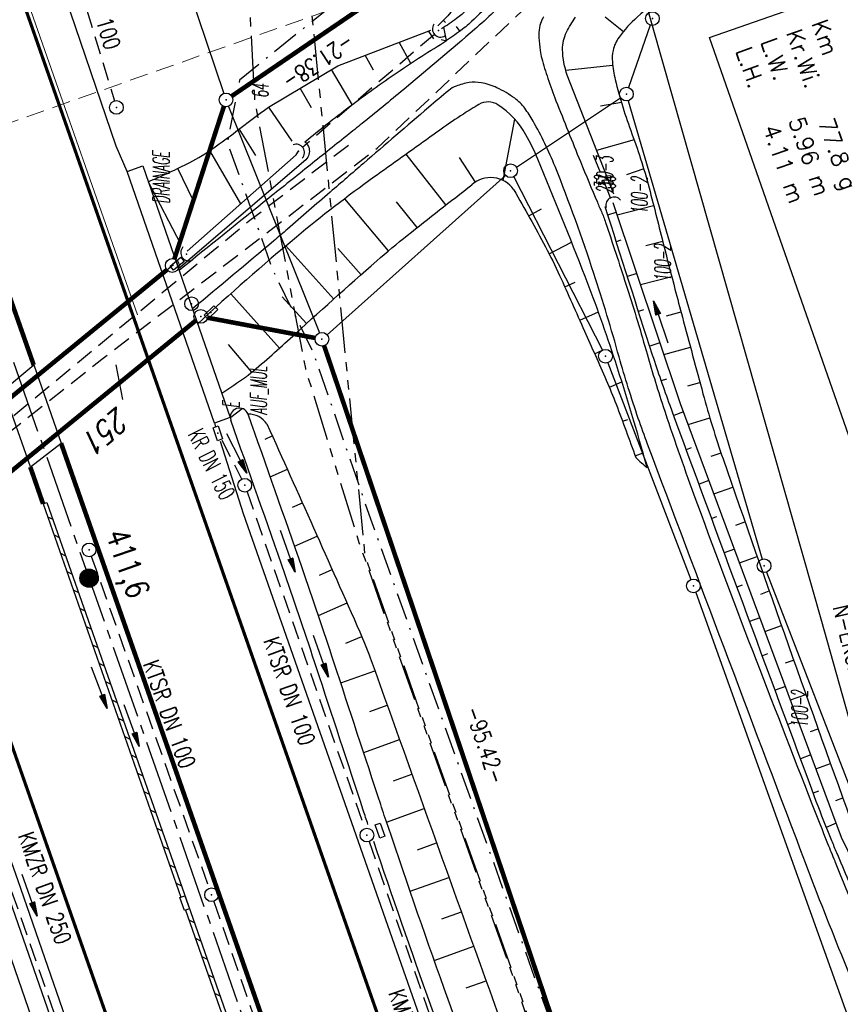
# Model space of a CAD drawing. Extents: x 446740 to 447511, y 442825 to 444215.
# Tile 32 of 94: x 447050 to 447139, y 443611 to 443718. Entities that reach past the tile are written whole.
import ezdxf
from ezdxf.enums import TextEntityAlignment as Align

# ---------------------------------------------------------------- set-up
doc = ezdxf.new("R2010")
doc.units = 0
doc.header["$LTSCALE"] = 2
doc.header["$MEASUREMENT"] = 0
for name, pattern in [('ACHSE', [5.5, 4, -0.5, 0.5, -0.5]), ('AUSGEZOGEN', [0]), ('BAB-FM2', [2.6, 1.5, -0.5, 0.1, -0.5]), ('EINAUSFÄDELUNG', [3.5, 2.5, -1]), ('GESTRICH-X2', [1.5, 1, -0.5]), ('GESTRICHELT', [0.75, 0.5, -0.25]), ('LINE_LT_1', [1.5, 1, -0.5]), ('PHANTOMX2', [5, 2.5, -0.5, 0.5, -0.5, 0.5, -0.5])]:
    doc.linetypes.add(name, pattern=pattern)
doc.layers.get('0').update_dxf_attribs({"linetype": 'AUSGEZOGEN'})
for name, color, linetype in [('205-ABSTAND', 8, 'AUSGEZOGEN'), ('205-FLSTNR', 8, 'AUSGEZOGEN'), ('205-GRENZL', 8, 'AUSGEZOGEN'), ('205-GRENZL-BAB', 7, 'AUSGEZOGEN'), ('205-GRENZP', 8, 'AUSGEZOGEN'), ('205-GRENZP-BAB', 7, 'AUSGEZOGEN'), ('ACHSETOP', 250, 'ACHSE'), ('ANMERKUNG', 7, 'CONTINUOUS'), ('BAB_FM', 5, 'BAB-FM2'), ('BAUWOTOP', 250, 'AUSGEZOGEN'), ('BAUWUTOP', 250, 'GESTRICHELT'), ('BOESCHG', 250, 'AUSGEZOGEN'), ('BW-SCHRIFT', 250, 'AUSGEZOGEN'), ('DB-Bestand', 8, 'CONTINUOUS'), ('DURCHL', 200, 'GESTRICH-X2'), ('EINAUSF', 250, 'EINAUSFÄDELUNG'), ('FBRTOP', 250, 'AUSGEZOGEN'), ('GRABEN', 250, 'AUSGEZOGEN'), ('HEKT_B', 250, 'CONTINUOUS'), ('Hintergrundplan', 7, 'CONTINUOUS'), ('KANAL', 7, 'GESTRICH-X2'), ('Lichtwellenleiter COLT', 46, 'PHANTOMX2'), ('Lichtwellenleiter GLH', 46, 'PHANTOMX2'), ('MULDE', 250, 'AUSGEZOGEN'), ('neu', 7, 'CONTINUOUS'), ('PFEIL', 7, 'CONTINUOUS'), ('PFEILTOP', 200, 'AUSGEZOGEN'), ('SCHLITZRINNE', 200, 'AUSGEZOGEN'), ('SCHMUTZWASSER', 30, 'GESTRICH-X2'), ('SCHSYMBOL', 200, 'AUSGEZOGEN'), ('STRASSE', 250, 'AUSGEZOGEN'), ('STROMLTG', 4, 'AUSGEZOGEN'), ('TEXTO', 4, 'CONTINUOUS'), ('W-LTG', 4, 'GESTRICH-X2')]:
    doc.layers.add(name, color=color, linetype=linetype)
doc.styles.add('ROMANS', font='romans.shx', dxfattribs={"width": 0.8})

# ---------------------------------------------------------------- blocks, each defined once
blk = doc.blocks.new('DL')
at = {"color": 0}
blk.add_arc((-0.31, 0.02), 0.91, 282.5363, 77.4637, dxfattribs=at)
blk.add_point((0.6, 0), dxfattribs=at)
blk = doc.blocks.new('*X15')
at = {"color": 0}
for p, q in [((212.23, 257.39), (213.24, 258.4)), ((212.24, 257.33), (213.31, 258.4)), ((212.24, 257.47), (213.17, 258.4)), ((212.24, 257.26), (213.37, 258.39)), ((212.24, 257.55), (213.09, 258.39)), ((212.25, 257.2), (213.43, 258.38)), ((212.26, 257.63), (213, 258.37)), ((212.27, 257.14), (213.49, 258.37)), ((212.28, 257.09), (213.55, 258.35)), ((212.29, 257.73), (212.9, 258.35)), ((212.3, 257.04), (213.6, 258.33)), ((212.32, 256.99), (213.65, 258.31)), ((212.34, 257.86), (212.78, 258.29)), ((212.35, 256.94), (213.69, 258.29)), ((212.37, 256.9), (213.74, 258.26)), ((212.4, 256.85), (213.78, 258.24)), ((212.43, 256.81), (213.83, 258.21)), ((212.46, 256.77), (213.86, 258.18)), ((212.49, 256.73), (213.9, 258.14)), ((212.53, 256.7), (213.94, 258.11)), ((212.56, 256.66), (213.97, 258.07)), ((212.6, 256.63), (214.01, 258.03)), ((212.64, 256.6), (214.04, 257.99)), ((212.68, 256.57), (214.07, 257.95)), ((212.73, 256.54), (214.09, 257.91)), ((212.77, 256.52), (214.12, 257.86)), ((212.82, 256.49), (214.14, 257.82)), ((212.87, 256.47), (214.16, 257.77)), ((212.92, 256.45), (214.18, 257.72)), ((212.97, 256.44), (214.2, 257.66)), ((213.03, 256.42), (214.21, 257.6)), ((213.09, 256.41), (214.22, 257.54)), ((213.16, 256.41), (214.23, 257.48)), ((213.22, 256.4), (214.23, 257.41)), ((213.3, 256.41), (214.23, 257.34)), ((213.38, 256.41), (214.22, 257.26)), ((213.46, 256.43), (214.2, 257.17)), ((213.56, 256.46), (214.18, 257.07)), ((213.69, 256.51), (214.12, 256.95))]:
    blk.add_line(p, q, dxfattribs=at)
blk = doc.blocks.new('SRMAST2')
at = {"color": 0}
blk.add_circle((0, 0), 0.999, dxfattribs=at)
blk.add_point((0, 0), dxfattribs=at)
blk.add_blockref('*X15', (-213.23, -257.4))
blk = doc.blocks.new('GST')
at = {"color": 0}
blk.add_circle((0, 0), 0.75, dxfattribs=at)
blk.add_point((0, 0), dxfattribs=at)
blk = doc.blocks.new('10')
blk.add_blockref('GST', (0, 0))
blk = doc.blocks.new('13')
blk.add_lwpolyline([(0.76, 1.22), (-0.75, 1.22), (-0.75, 1.8), (0.76, 1.8)], close=True)
at = {"rotation": 180}
blk.add_blockref('GST', (0, 0), dxfattribs=at)
blk = doc.blocks.new('30')
at = {"color": 0}
for p, q in [((-0.75, -0.29), (-0.75, 0.29)), ((-0.75, 0.29), (0.75, 0.29)), ((0.75, 0.29), (0.75, -0.29)), ((0.75, -0.29), (-0.75, -0.29))]:
    blk.add_line(p, q, dxfattribs=at)
blk.add_point((0, 0), dxfattribs=at)
blk = doc.blocks.new('PFEIL2')
at = {"color": 0}
for p, q in [((0.88, 0), (-2.4, -0.01)), ((0.88, -0.27), (0.88, 0.28)), ((0.88, 0.28), (2.43, 0.01)), ((0.91, 0.27), (0.88, 0.26)), ((0.97, 0.26), (0.88, 0.25)), ((1.02, 0.25), (0.88, 0.23)), ((1.07, 0.24), (0.88, 0.21)), ((1.13, 0.23), (0.88, 0.19)), ((1.18, 0.22), (0.88, 0.17)), ((1.24, 0.21), (0.88, 0.15)), ((1.29, 0.21), (0.88, 0.14)), ((1.34, 0.2), (0.88, 0.12)), ((1.4, 0.19), (0.88, 0.1)), ((1.45, 0.18), (0.88, 0.08)), ((1.51, 0.17), (0.88, 0.06)), ((1.56, 0.16), (0.88, 0.04)), ((1.61, 0.15), (0.88, 0.02)), ((1.67, 0.14), (0.88, 0.01)), ((1.72, 0.13), (0.88, -0.01)), ((1.78, 0.12), (0.88, -0.03)), ((1.83, 0.11), (0.88, -0.05)), ((1.88, 0.1), (0.88, -0.07)), ((1.94, 0.09), (0.88, -0.09)), ((2.05, 0.08), (0.88, -0.12)), ((1.99, 0.08), (0.88, -0.11)), ((2.1, 0.07), (0.88, -0.14)), ((2.15, 0.06), (0.88, -0.16)), ((2.21, 0.05), (0.88, -0.18)), ((2.26, 0.04), (0.88, -0.2)), ((2.32, 0.03), (0.88, -0.22)), ((2.37, 0.02), (0.88, -0.23)), ((2.42, 0.01), (0.88, -0.25)), ((2.43, 0.01), (0.88, -0.27))]:
    blk.add_line(p, q, dxfattribs=at)
blk = doc.blocks.new('40')
at = {"color": 0}
blk.add_arc((0.02, 0.31), 0.91, 192.5363, 347.4637, dxfattribs=at)
blk.add_point((0, 0), dxfattribs=at)

msp = doc.modelspace()

# ---------------------------------------------------------------- linework, layer by layer
at = {"layer": '205-FLSTNR'}
msp.add_line((447060.98, 443676.77), (447060.26, 443680.58), dxfattribs=at)
at = {"layer": '205-GRENZL'}
for p, q in [((447118.6, 443717.7), (447116.24, 443710.87)), ((447103.97, 443702.19), (447115.36, 443709.75)), ((447116.2, 443709.44), (447130.83, 443659.34)), ((447072.53, 443708.82), (447082.45, 443684.07)), ((447083.29, 443683.87), (447102.78, 443701.28)), ((447103.68, 443701.11), (447113.37, 443682.18)), ((447113.98, 443680.81), (447123.05, 443657.11)), ((447131.31, 443657.92), (447147.75, 443615.33)), ((447123.57, 443655.7), (447182.24, 443492.21))]:
    msp.add_line(p, q, dxfattribs=at)
at = {"layer": '205-GRENZL-BAB', "flags": 128}
msp.add_lwpolyline([(447040.5, 443803.46), (447072.01, 443710.23)], dxfattribs=at)
at = {"layer": '205-GRENZL-BAB', "const_width": 0.5, "flags": 128}
for points in [[(447072.87, 443709.94), (447089.3, 443721.13)], [(447066.61, 443692.14), (447072.02, 443708.81)], [(447034.23, 443665.15), (447065.8, 443690.96)], [(447070.24, 443685.72), (447081.99, 443683.51)], [(447068.92, 443685.39), (447037.46, 443659.69)], [(447082.97, 443682.66), (447113.1, 443593.7)]]:
    msp.add_lwpolyline(points, dxfattribs=at)
at = {"layer": 'ACHSETOP', "color": 0}
msp.add_lwpolyline([(446948.15, 443969.1), (446949.93, 443964.02), (446958.19, 443940.42), (446966.45, 443916.82), (446974.71, 443893.22), (446999.48, 443822.43), (447024.26, 443751.65), (447049.03, 443680.86), (447082.07, 443586.47), (447106.84, 443515.68), (447123.36, 443468.49)], dxfattribs=at)
at = {"layer": 'BAB_FM', "flags": 128}
msp.add_lwpolyline([(447068.36, 443904.72), (447072.24, 443881.98), (447080.49, 443835.73), (447091.9, 443799.74), (447102.4, 443769.4), (447103.77, 443741.28), (447096.97, 443730.42), (447073.73, 443711.7), (447072.38, 443704.87), (447075.27, 443696.84), (447077.28, 443691.09), (447081.86, 443681.7), (447088.04, 443663.73), (447113.34, 443592.99), (447114.7, 443588.91)], dxfattribs=at)
at = {"layer": 'BAUWOTOP'}
for p, q in [((447061.44, 443701.69), (447063.15, 443702.31)), ((447063.15, 443702.31), (447072.72, 443674.83)), ((447070.98, 443674.2), (447061.44, 443701.69)), ((447047.94, 443677.8), (447051.24, 443680.56)), ((447051.24, 443680.56), (447054.23, 443672.01)), ((447050.89, 443669.43), (447047.94, 443677.8)), ((447072.72, 443674.83), (447070.98, 443674.2)), ((447050.89, 443669.43), (447054.23, 443672.01))]:
    msp.add_line(p, q, dxfattribs=at)
at = {"layer": 'BAUWUTOP'}
for p, q in [((447033.23, 443664.34), (447066.82, 443691.79)), ((447069.02, 443685.46), (447035.44, 443658.04))]:
    msp.add_line(p, q, dxfattribs=at)
at = {"layer": 'BOESCHG'}
for p, q in [((447095.99, 443718.24), (447096.24, 443717.99)), ((447113.69, 443718.6), (447115.66, 443717)), ((447094.35, 443717.06), (447094.93, 443716.19)), ((447096.35, 443716), (447096.05, 443717.46)), ((447097.38, 443717.55), (447097.78, 443717.01)), ((447115.66, 443717), (447115.66, 443717)), ((447115.66, 443717), (447115.66, 443717)), ((447092.43, 443713.52), (447091.18, 443715.84)), ((447088.36, 443712.78), (447087.45, 443714.4)), ((447086.04, 443709.02), (447083.78, 443712.84)), ((447109.36, 443712.78), (447114.49, 443713.31)), ((447114.49, 443713.31), (447114.49, 443713.31)), ((447114.49, 443713.31), (447114.49, 443713.31)), ((447081.6, 443708.67), (447080.34, 443710.8)), ((447115.4, 443709.43), (447115.4, 443709.43)), ((447115.4, 443709.43), (447115.4, 443709.43)), ((447115.4, 443709.43), (447115.4, 443709.43)), ((447076.9, 443708.75), (447079.44, 443705.02)), ((447115.46, 443709.23), (447113.17, 443708.83)), ((447102.53, 443700.72), (447103.8, 443707.42)), ((447075.5, 443703.44), (447073.7, 443706.36)), ((447116.84, 443705.18), (447112.74, 443704)), ((447116.67, 443705.63), (447116.67, 443705.63)), ((447116.67, 443705.63), (447116.67, 443705.63)), ((447116.67, 443705.63), (447116.67, 443705.63)), ((447073.86, 443698.17), (447070.48, 443703.98)), ((447096.27, 443698.05), (447091.94, 443703.61)), ((447099.52, 443700.55), (447097.77, 443703.22)), ((447068.67, 443698.56), (447066.99, 443702.04)), ((447117.89, 443701.99), (447116.01, 443701.33)), ((447117.93, 443701.84), (447117.93, 443701.84)), ((447117.93, 443701.84), (447117.93, 443701.84)), ((447117.93, 443701.84), (447117.93, 443701.84)), ((447063.75, 443700.59), (447067.28, 443693.78)), ((447090.02, 443693.05), (447085.23, 443698.73)), ((447093.13, 443695.57), (447090.88, 443698.4)), ((447105.32, 443696.85), (447106.73, 443697.63)), ((447114.98, 443696.95), (447118.97, 443697.98)), ((447118.97, 443697.98), (447118.97, 443697.98)), ((447118.97, 443697.98), (447118.97, 443697.98)), ((447113.97, 443696.98), (447114.88, 443697.27)), ((447084.02, 443687.76), (447078.8, 443693.58)), ((447087.01, 443690.42), (447084.47, 443693.29)), ((447107.55, 443692.71), (447110.01, 443693.97)), ((447115.37, 443694.18), (447114.89, 443694.03)), ((447118.11, 443693.63), (447119.96, 443694.1)), ((447119.96, 443694.1), (447119.96, 443694.1)), ((447119.96, 443694.1), (447119.96, 443694.1)), ((447117.13, 443690.55), (447116.1, 443690.22)), ((447117.53, 443689.34), (447120.95, 443690.22)), ((447120.94, 443690.22), (447120.95, 443690.22)), ((447120.94, 443690.22), (447120.95, 443690.22)), ((447109.26, 443689.09), (447110.39, 443689.6)), ((447078.09, 443682.39), (447072.76, 443688.34)), ((447081.05, 443685.08), (447078.38, 443688.01)), ((447110.89, 443685.44), (447112.93, 443686.35)), ((447117.86, 443686.58), (447117.32, 443686.41)), ((447120.39, 443685.93), (447121.96, 443686.35)), ((447121.96, 443686.35), (447121.96, 443686.35)), ((447121.96, 443686.35), (447121.96, 443686.35)), ((447075.07, 443679.77), (447072.53, 443682.8)), ((447119.66, 443682.97), (447118.55, 443682.6)), ((447120.08, 443681.71), (447122.99, 443682.49)), ((447122.99, 443682.49), (447122.99, 443682.49)), ((447122.99, 443682.49), (447122.99, 443682.49)), ((447112.52, 443681.78), (447113.39, 443682.17)), ((447114.13, 443678.12), (447115.5, 443678.7)), ((447120.37, 443679), (447119.81, 443678.81)), ((447122.7, 443678.27), (447124.03, 443678.63)), ((447124.03, 443678.63), (447124.03, 443678.63)), ((447124.03, 443678.63), (447124.03, 443678.63)), ((447122.22, 443675.43), (447121.17, 443675.04)), ((447115.58, 443674.4), (447116.14, 443674.6)), ((447122.73, 443674.06), (447125.11, 443674.78)), ((447125.11, 443674.77), (447125.11, 443674.78)), ((447125.11, 443674.77), (447125.11, 443674.78)), ((447076.53, 443672.46), (447077.31, 443672.81)), ((447116.96, 443670.64), (447117.82, 443670.95)), ((447123.08, 443671.49), (447122.54, 443671.29)), ((447125.24, 443670.6), (447126.33, 443670.96)), ((447126.32, 443670.96), (447126.33, 443670.96)), ((447126.32, 443670.96), (447126.33, 443670.96)), ((447077.09, 443668.32), (447078.96, 443669.16)), ((447125, 443667.93), (447123.93, 443667.54)), ((447125.55, 443666.46), (447127.64, 443667.19)), ((447127.63, 443667.18), (447127.64, 443667.19)), ((447127.63, 443667.18), (447127.64, 443667.19)), ((447079.51, 443665.03), (447080.59, 443665.51)), ((447125.85, 443663.98), (447125.31, 443663.78)), ((447127.95, 443663.06), (447128.95, 443663.41)), ((447128.95, 443663.41), (447128.95, 443663.41)), ((447128.95, 443663.41), (447128.95, 443663.41)), ((447079.74, 443660.75), (447082.22, 443661.86)), ((447127.79, 443660.43), (447126.69, 443660.03)), ((447128.34, 443658.95), (447130.27, 443659.63)), ((447130.27, 443659.63), (447130.27, 443659.63)), ((447130.27, 443659.63), (447130.27, 443659.63)), ((447082.45, 443657.58), (447083.85, 443658.2)), ((447128.63, 443656.48), (447128.07, 443656.28)), ((447130.67, 443655.53), (447131.6, 443655.86)), ((447131.6, 443655.86), (447131.6, 443655.86)), ((447131.6, 443655.86), (447131.6, 443655.86)), ((447082.35, 443653.17), (447085.47, 443654.55)), ((447130.58, 443652.94), (447129.46, 443652.52)), ((447131.13, 443651.45), (447132.93, 443652.09)), ((447132.93, 443652.08), (447132.93, 443652.09)), ((447132.93, 443652.08), (447132.93, 443652.09)), ((447085.35, 443650.15), (447087.09, 443650.89)), ((447131.41, 443648.98), (447130.85, 443648.77)), ((447133.39, 443648.01), (447134.26, 443648.31)), ((447134.26, 443648.31), (447134.26, 443648.31)), ((447134.26, 443648.31), (447134.26, 443648.31)), ((447084.79, 443645.81), (447088.51, 443647.15)), ((447133.36, 443645.44), (447132.23, 443645.02)), ((447133.91, 443643.95), (447135.6, 443644.54)), ((447135.6, 443644.54), (447135.6, 443644.54)), ((447135.6, 443644.54), (447135.6, 443644.54)), ((447087.95, 443642.7), (447089.86, 443643.38)), ((447134.19, 443641.48), (447133.62, 443641.27)), ((447136.12, 443640.49), (447136.94, 443640.78)), ((447136.94, 443640.78), (447136.94, 443640.78)), ((447136.94, 443640.78), (447136.94, 443640.78)), ((447087.29, 443638.21), (447091.21, 443639.62)), ((447136.15, 443637.94), (447135.01, 443637.52)), ((447136.7, 443636.44), (447138.29, 443637.01)), ((447138.28, 443637.01), (447138.29, 443637.01)), ((447138.28, 443637.01), (447138.29, 443637.01)), ((447090.55, 443635.13), (447092.56, 443635.86)), ((447136.97, 443633.98), (447136.41, 443633.77)), ((447138.87, 443632.97), (447139.64, 443633.24)), ((447089.79, 443630.61), (447093.91, 443632.09)), ((447138.92, 443630.47), (447137.83, 443630.03)), ((447093.17, 443627.57), (447095.26, 443628.33)), ((447092.37, 443623.04), (447096.61, 443624.56)), ((447095.82, 443620.03), (447097.97, 443620.8)), ((447095, 443615.48), (447099.32, 443617.03)), ((447098.5, 443612.49), (447100.67, 443613.27))]:
    msp.add_line(p, q, dxfattribs=at)
at = {"layer": 'BOESCHG', "flags": 128}
for points in [[(447083.47, 443840.22, -0.000754), (447089.3, 443825.48, -0.001694), (447091.87, 443818.91, -0.000371), (447101.2, 443794.69, 0.002291), (447102.73, 443790.77, 0.005759), (447104.35, 443786.8, -0.002927), (447107.59, 443779, -0.007014), (447109.76, 443773.45, -0.005971), (447112.15, 443766.88, -0.034722), (447113.31, 443762.62, -0.02253), (447114.34, 443755.9, -0.031507), (447114.57, 443750.63, -0.032295), (447114.14, 443745.5, -0.029249), (447113.25, 443741.29, -0.023692), (447111.62, 443736.24, -0.029377), (447109.17, 443730.74, -0.033794), (447106.45, 443726.26, -0.031294), (447103.36, 443722.39, -0.023849), (447098.77, 443717.81, -0.024522), (447098.09, 443717.25, -0.010089), (447096.35, 443716)], [(447149.09, 443745.58, -0.00062), (447142.9, 443740.26, -0.001353), (447140.05, 443737.83, -0.00286), (447123.74, 443724.17, 0.00706), (447117.18, 443718.58, 0.056294), (447115.19, 443716.38, 0.105433), (447114.54, 443714.93, 0.06922), (447114.46, 443713.68, 0.043763), (447114.77, 443711.74, 0.027324), (447116.6, 443705.82, -0.025643), (447118.58, 443699.52, -0.001282), (447120.19, 443693.17, 0.001876), (447121.3, 443688.84, 0.001679), (447122.11, 443685.8, 0.000608), (447124.36, 443677.41, 0.017531), (447126.55, 443670.31, 0.003011), (447140.98, 443629.51, 0.015786), (447142.73, 443625.09, 0.005172), (447148.64, 443611.85)], [(447080.88, 443704.94, -0.005847), (447083.29, 443706.9, -0.005847), (447085.74, 443708.79, -0.012082), (447090.96, 443712.53, -0.012082), (447096.35, 443716)], [(447118.26, 443669.34, 0.011493), (447114.79, 443680.94, 0.014154), (447111.49, 443690.21, 0.006136), (447106.32, 443703.05, 0.028641), (447105.02, 443705.72, 0.122585), (447101.96, 443708.99, 0.282117), (447099.89, 443709.03, 0.013212), (447098.18, 443707.98, 0.009092), (447095.76, 443706.34, 0.001326), (447094.52, 443705.45, 0.000269), (447088.41, 443701.08, 0.017913), (447079.94, 443694.53, 0.013359), (447069.16, 443685.06)], [(447080.88, 443704.94, -0.080491), (447081.15, 443704.63, -0.080491), (447081.32, 443704.24, -0.131065), (447081.31, 443703.57, -0.131065), (447080.96, 443702.99)], [(447071.79, 443677.48, 0.005228), (447074.38, 443679.22, 0.022303), (447074.68, 443679.44, 0.012502), (447079.25, 443683.44, -0.005972), (447088.72, 443691.93, -0.011154), (447092.06, 443694.72, -0.005427), (447099.12, 443700.24)], [(447103.69, 443699.71, -0.008081), (447107.15, 443693.48, -0.01656), (447108.69, 443690.35, -0.00106), (447111.41, 443684.27, -0.001204), (447113.79, 443678.91, -0.01237), (447114.87, 443676.27, -0.005696), (447117.02, 443670.46)], [(447146.41, 443611.42, -0.008472), (447143.27, 443617.51, -0.014161), (447141.55, 443621.23, -0.000477), (447138.99, 443627.23, -0.002135), (447138.43, 443628.57, -0.009441), (447136.74, 443632.87, -0.000946), (447120.77, 443676.12, -0.009215), (447118.86, 443681.63, -0.003156), (447113.69, 443697.85)], [(447076.72, 443674.12, -0.002163), (447086.87, 443651.38, -0.01767), (447088.01, 443648.54, -0.000309), (447121.4, 443555.37, -0.000291), (447156.81, 443456.23, -0.000309), (447195.42, 443347.7, -0.000344), (447229.95, 443250.24, -0.017495), (447230.75, 443247.7, -0.001936), (447237.05, 443224.57)]]:
    msp.add_lwpolyline(points, format="xyb", dxfattribs=at)
at = {"layer": 'BOESCHG'}
for points in [[(447081.33, 443839.46, -0.001749), (447086.87, 443824.45, -0.003983), (447089.23, 443817.83, -0.000184), (447099.06, 443789.52, -0.002969), (447099.66, 443787.76, -0.009219), (447100.93, 443783.69, 0.006547), (447102.69, 443777.95, 0.041609), (447105.27, 443771.75, -0.041744), (447107.84, 443765.57, -0.028252), (447108.82, 443761.82, -0.017165), (447109.85, 443755.52, -0.024452), (447110.34, 443749.44, -0.04173), (447110.15, 443745.86, -0.033131), (447109.54, 443742.85, -0.019301), (447107.94, 443737.81, -0.018972), (447107.04, 443735.57, -0.005896), (447103.77, 443728.51, -0.054085), (447100.85, 443723.77, -0.033222), (447095.38, 443717.63)], [(447109.54, 443712.22, -0.082126), (447109.02, 443715.03, -0.121709), (447109.45, 443716.92, -0.038904), (447110.43, 443718.56, -0.028987)], [(447096.35, 443716, -0.134254), (447095.75, 443716.1, -0.147815)], [(447063.75, 443700.59, 0.021445), (447068.29, 443702.69, 0.034921), (447070.91, 443704.28, 0.010703), (447073.32, 443706.06, -0.007151), (447076.9, 443708.75, -0.047207)]]:
    msp.add_lwpolyline(points, format="xyb", dxfattribs=at)
for points in [[(447076.9, 443708.75), (447084.48, 443713.25), (447094.62, 443717.16)], [(447114.61, 443699.21), (447109.54, 443712.22)]]:
    msp.add_lwpolyline(points, dxfattribs=at)
at = {"layer": 'BOESCHG', "flags": 128}
msp.add_lwpolyline([(447080.96, 443702.99), (447067.07, 443691.06)], dxfattribs=at)
at = {"layer": 'BOESCHG'}
for centre, radius, start, end in [((447101.17, 443697.99), 3.05, 34.3926, 132.3998), ((447074.67, 443672.68), 2.51, 35.1328, 90.2163), ((447124.11, 443677.05), 9.67, 222.9424, 232.8382), ((448589.92, 444049.31), 1605.35, 194.76246, 197.75947)]:
    msp.add_arc(centre, radius, start, end, dxfattribs=at)
at = {"layer": 'BW-SCHRIFT'}
msp.add_lwpolyline([(447160.95, 443728.89), (447176.43, 443684.65), (447140.55, 443672.09), (447125.07, 443716.33)], close=True, dxfattribs=at)
at = {"layer": 'DB-Bestand', "linetype": 'Continuous'}
msp.add_line((447072.77, 443674.84), (447074, 443675.79), dxfattribs=at)
at = {"layer": 'DURCHL'}
for p, q in [((447095.03, 443716.69), (447080.62, 443704.34)), ((447114.26, 443698.82), (447112.21, 443703.96))]:
    msp.add_line(p, q, dxfattribs=at)
at = {"layer": 'EINAUSF', "color": 0, "const_width": 0.35, "flags": 128}
for points in [[(447039.08, 443751.67, -0.000002), (447049.86, 443720.88, 0.000003), (447062.25, 443685.48, 0.000002), (447078.77, 443638.29, -0.000002), (447095.28, 443591.09, -0.000002), (447107.67, 443555.7, 0.000003), (447118.97, 443523.41, 0.000001)], [(447016.03, 443732.77, -0.000002), (447023.43, 443711.63, 0.000003), (447035.82, 443676.23, 0.000002), (447052.34, 443629.04, -0.000002), (447068.85, 443581.85, -0.000002), (447081.24, 443546.45, 0.000003), (447093.63, 443511.06, 0.000001), (447097.14, 443501.03, -0.000001)]]:
    msp.add_lwpolyline(points, format="xyb", dxfattribs=at)
at = {"layer": 'FBRTOP', "color": 0, "const_width": 0.5}
for points in [[(447118.97, 443523.41, 0), (447120.06, 443520.3, 0.000001), (447128.32, 443496.71, -0.000001), (447136.57, 443473.11)], [(446950.07, 443969.77, 0.000089), (446952.95, 443961.48, 0.000026), (446968.56, 443916.65, 0.000443), (446969.47, 443914.04, 0.00013), (446975.67, 443896.34, -0.000082), (446985.55, 443868.17, -0.00001), (446990.14, 443855.06, -0.000011), (446994.25, 443843.33, -0.000533), (447001.75, 443821.84, 0.000455), (447010.52, 443796.7, 0.000701), (447018.51, 443773.96, -0.000624), (447027.49, 443748.42, -0.000234), (447028.93, 443744.32, 0.000022), (447043.87, 443701.54, 0.000434), (447045.61, 443696.57, 0.000135), (447051.24, 443680.56)]]:
    msp.add_lwpolyline(points, format="xyb", dxfattribs=at)
at = {"layer": 'FBRTOP'}
msp.add_lwpolyline([(447070.98, 443674.2), (447071.09, 443673.85)], dxfattribs=at)
at = {"layer": 'FBRTOP', "color": 0, "const_width": 0.5, "flags": 128}
msp.add_lwpolyline([(447054.23, 443672.01, -0.000058), (447059.15, 443657.98, -0.000209), (447060.51, 443654.1), (447076.91, 443607.23, -0.00001), (447085.11, 443583.76, 0.00012), (447093.32, 443560.29, 0.000417), (447101.43, 443537.18, -0.000045), (447109.54, 443514.08, -0.00001), (447124.64, 443471.03, -0.000095), (447126.18, 443466.66, -0.000016), (447129.92, 443455.97, -0.000005), (447142.61, 443419.74, -0.000002), (447150.9, 443396.08, 0.000002), (447159.19, 443372.42, 0.000036), (447167.39, 443349.02, -0.000032), (447175.58, 443325.62, -0.000186), (447183.81, 443302.1, 0.000047), (447192.04, 443278.58, 0.000085), (447192.14, 443278.31, 0), (447208.43, 443231.8, 0.000395), (447209.64, 443228.37, 0.000103), (447214.26, 443215.27)], format="xyb", dxfattribs=at)
at = {"layer": 'FBRTOP', "color": 0}
msp.add_lwpolyline([(447071.6, 443672.25), (447074.13, 443664.32), (447102.45, 443583.51), (447115.12, 443546.03), (447121.6, 443524.97)], dxfattribs=at)
at = {"layer": 'FBRTOP', "const_width": 0.5, "flags": 128}
msp.add_lwpolyline([(447050.86, 443669.41), (447051.06, 443668.86)], dxfattribs=at)
at = {"layer": 'FBRTOP', "const_width": 0.5}
msp.add_lwpolyline([(447051.06, 443668.86), (447052.26, 443665.39)], dxfattribs=at)
at = {"layer": 'FBRTOP', "color": 0, "flags": 128}
msp.add_lwpolyline([(447041.12, 443647.93), (447049.5, 443624.23), (447057.64, 443600.76), (447065.84, 443577.21), (447074.08, 443553.72), (447082.36, 443530.36), (447091.33, 443507.06), (447099.91, 443483.61), (447108.15, 443460.15), (447116.43, 443436.52), (447124.64, 443413.08), (447132.94, 443389.49), (447141.15, 443366.03), (447149.45, 443342.39), (447157.67, 443318.88), (447165.87, 443295.39), (447174.16, 443271.82), (447182.37, 443248.37)], dxfattribs=at)
at = {"layer": 'GRABEN', "flags": 128}
msp.add_lwpolyline([(447082.68, 443839.34, -0.001108), (447088.48, 443824.92, -0.002547), (447090.96, 443818.63, -0.000426), (447100.21, 443794.72, 0.002351), (447101.9, 443790.4, 0.004238), (447103.6, 443786.23, -0.002351), (447106.68, 443778.72, -0.007748), (447108.84, 443773.16, -0.0066), (447111.18, 443766.56, -0.03599), (447112.33, 443762.18, -0.02537), (447113.18, 443755.82, -0.030457), (447113.29, 443750.98, -0.028242), (447112.79, 443745.79, -0.027599), (447111.82, 443741.2, -0.027765), (447110.36, 443736.77, -0.030851), (447108.26, 443732.25, -0.026044), (447105.18, 443727.21, -0.027227), (447101.78, 443722.78, -0.028021), (447098.01, 443718.87, -0.032561), (447097.45, 443718.41, -0.011881), (447095.81, 443717.3)], format="xyb", dxfattribs=at)
at = {"layer": 'GRABEN'}
msp.add_lwpolyline([(447068, 443693.01), (447079.92, 443703.51), (447080.18, 443703.93)], dxfattribs=at)
at = {"layer": 'GRABEN', "flags": 128}
msp.add_lwpolyline([(447147.51, 443612.27), (447147.35, 443612.78), (447139.5, 443628.92), (447121.9, 443676.3), (447114.54, 443698.29)], dxfattribs=at)
at = {"layer": 'Hintergrundplan', "color": 254, "lineweight": 18, "true_color": 0xcccccc}
msp.add_line((447046.16, 443732.93), (447062.57, 443686.05), dxfattribs=at)
at = {"layer": 'KANAL'}
for p, q in [((447052.69, 443733.69), (447060.06, 443709.44)), ((447071.81, 443672.34), (447073.97, 443668.06)), ((447074.56, 443666.69), (447087.41, 443629.88)), ((447057.53, 443659.66), (447070.41, 443623.38)), ((447040.91, 443645.66), (447057.16, 443599.19)), ((447087.88, 443628.47), (447103.22, 443584.62)), ((447070.91, 443621.94), (447086.63, 443576.59))]:
    msp.add_line(p, q, dxfattribs=at)
at = {"layer": 'Lichtwellenleiter COLT', "flags": 128}
msp.add_lwpolyline([(447064.42, 443864.57), (447068.91, 443847.52), (447072.67, 443839.81), (447077.26, 443813.73), (447077.84, 443780.36), (447075.72, 443742.94), (447074.53, 443724.68), (447075.39, 443709.36), (447080.92, 443680.16), (447086.78, 443661.15), (447091.97, 443646.45), (447103.37, 443614.36), (447120.37, 443564.47), (447134.53, 443522.63), (447135.95, 443518.73), (447149.92, 443480.21), (447172.73, 443414.51), (447188.84, 443369.58), (447210.94, 443306.43), (447229.77, 443252.99), (447235.06, 443236.42), (447240.37, 443221.29), (447249.63, 443193.81), (447256.61, 443173.59), (447271.46, 443133.27), (447287.88, 443081.86), (447309.84, 443012.75), (447321.17, 442970.28), (447336.85, 442908.82), (447338.17, 442903.1)], dxfattribs=at)
at = {"layer": 'Lichtwellenleiter GLH', "flags": 128}
msp.add_lwpolyline([(447064.42, 443864.35), (447065.73, 443855.3), (447069, 443847.78), (447072.27, 443841.89), (447077.23, 443815.47), (447078.19, 443786.82), (447077.09, 443765.2), (447087.42, 443659.69), (447115.33, 443580.92)], dxfattribs=at)
at = {"layer": 'MULDE'}
for points in [[(447140.77, 443481.04, -0.006529), (447131.66, 443507.26, -0.002662), (447124.81, 443528.2, 0.00327), (447119.2, 443545.27, 0.000949), (447113.41, 443562.43, 0.00072), (447105.7, 443585, 0.003217), (447096.51, 443611.23, -0.004464), (447089.95, 443630.13, -0.002221), (447089.15, 443632.52, 0.000342), (447084.04, 443648.08, 0.003835), (447080.56, 443658.38, 0.002338), (447074.66, 443675.19, 0.002338)], [(447140.77, 443481.04, -0.006529), (447131.66, 443507.26, -0.002662), (447124.81, 443528.2, 0.00327), (447119.2, 443545.27, 0.000949), (447113.41, 443562.43, 0.00072), (447105.7, 443585, 0.003217), (447096.51, 443611.23, -0.004464), (447089.95, 443630.13, -0.002221), (447089.15, 443632.52, 0.000342), (447084.04, 443648.08, 0.003835), (447080.56, 443658.38, 0.002338), (447074.66, 443675.19, 0.002338)], [(447087.76, 443630.35, -0.001432), (447087.25, 443631.9, 0.000342), (447082.14, 443647.46, 0.003835), (447078.67, 443657.73, 0.002338), (447072.77, 443674.52, 0.002338)], [(447038.51, 443644.84), (447046.18, 443623.06), (447054.31, 443599.61, 0.000196), (447054.31, 443599.61), (447062.51, 443576.05), (447066.1, 443565.8)], [(447040.39, 443645.5), (447048.06, 443623.72), (447056.2, 443600.26, 0.000196), (447056.2, 443600.26), (447056.54, 443599.3)], [(447103.63, 443584.89, 0.003152), (447094.63, 443610.56, -0.004225), (447088.39, 443628.48, -0.002221)]]:
    msp.add_lwpolyline(points, format="xyb", dxfattribs=at)
msp.add_arc((447073.72, 443674.85), 1, 19.6328, 199.6328, dxfattribs=at)
at = {"layer": 'neu', "color": 12, "linetype": 'LINE_LT_1', "lineweight": 9, "true_color": 0xc40000}
msp.add_line((446877.92, 443646.73), (447211.4, 443764.5), dxfattribs=at)
at = {"layer": 'SCHLITZRINNE'}
for p, q in [((447052.26, 443665.39), (447052.69, 443665.53)), ((447052.75, 443663.98), (447053.33, 443663.71)), ((447053.46, 443661.98), (447054.03, 443661.7)), ((447054.16, 443659.98), (447054.73, 443659.7)), ((447054.86, 443657.98), (447055.43, 443657.7)), ((447055.56, 443655.97), (447056.14, 443655.7)), ((447056.26, 443653.97), (447056.84, 443653.69)), ((447056.96, 443651.97), (447057.54, 443651.69)), ((447057.67, 443649.96), (447058.24, 443649.69)), ((447058.37, 443647.96), (447058.94, 443647.68)), ((447059.07, 443645.96), (447059.65, 443645.68)), ((447059.77, 443643.96), (447060.35, 443643.68)), ((447060.47, 443641.95), (447061.05, 443641.68)), ((447061.18, 443639.95), (447061.75, 443639.67)), ((447061.88, 443637.95), (447062.45, 443637.67)), ((447062.58, 443635.95), (447063.16, 443635.67)), ((447063.28, 443633.94), (447063.86, 443633.67)), ((447063.98, 443631.94), (447064.56, 443631.66)), ((447064.69, 443629.94), (447065.26, 443629.66)), ((447065.39, 443627.93), (447065.96, 443627.66)), ((447066.09, 443625.93), (447066.66, 443625.65)), ((447066.79, 443623.93), (447067.37, 443623.65)), ((447068.19, 443619.92), (447068.77, 443619.65)), ((447068.9, 443617.92), (447069.47, 443617.64)), ((447069.6, 443615.92), (447070.18, 443615.64)), ((447070.3, 443613.91), (447070.88, 443613.64)), ((447071, 443611.91), (447071.58, 443611.63))]:
    msp.add_line(p, q, dxfattribs=at)
at = {"layer": 'SCHLITZRINNE', "flags": 128}
for points in [[(447052.26, 443665.38), (447067.33, 443622.4)], [(447052.69, 443665.53), (447068.14, 443621.46), (447084.44, 443574.94), (447097.86, 443536.64), (447110.97, 443499.15), (447124.26, 443461.21), (447137.5, 443423.38), (447150.93, 443385.13), (447164.08, 443347.54), (447177.2, 443310.06), (447190.28, 443272.75), (447208.43, 443220.88)], [(447067.83, 443620.98), (447083.67, 443575.78)]]:
    msp.add_lwpolyline(points, dxfattribs=at)
at = {"layer": 'SCHMUTZWASSER', "flags": 128}
msp.add_lwpolyline([(447015.83, 443649.38), (447044.71, 443671.43), (447074.85, 443696.37), (447085.83, 443704.75)], dxfattribs=at)
at = {"layer": 'SCHSYMBOL'}
msp.add_lwpolyline([(447067.76, 443622.54), (447068.25, 443621.13), (447067.7, 443620.93), (447067.21, 443622.35)], close=True, dxfattribs=at)
at = {"layer": 'STRASSE'}
for p, q in [((447060.26, 443704.47), (447054.36, 443721.76)), ((447061.44, 443701.69), (447060.26, 443704.47))]:
    msp.add_line(p, q, dxfattribs=at)
for points in [[(447068.93, 443945.91, 0.000002), (447074.53, 443910.77, 0.000014)], [(447057.96, 443995.78, 0.000007), (447066.42, 443943.31, -0.000072)], [(447104.91, 443787.07, -0.001252), (447108.09, 443779.3, -0.003407), (447110.59, 443773.01, -0.003634), (447112.86, 443767.07, -0.040946), (447113.9, 443763.4, -0.021068), (447115.02, 443756.07, -0.029426), (447115.31, 443750.26, -0.035238), (447114.93, 443745.41, -0.030548), (447114.08, 443741.47, -0.02157), (447112.32, 443736.04, -0.026384), (447109.57, 443729.73, -0.039769), (447107.22, 443725.83, -0.02888), (447103.43, 443721.15, -0.030767), (447099.39, 443717.21, -0.003333), (447091.97, 443710.92, -0.005413), (447087.33, 443707.12, -0.00006), (447085.7, 443705.81, 0.000023), (447081.44, 443702.4, 0.000563), (447076.94, 443698.8, 0.000543), (447067.13, 443690.89)], [(447106.98, 443718.59, 0.095125), (447106.76, 443718.28, 0.068214), (447106.49, 443717.42, 0.056481), (447106.43, 443716.34, 0.019931), (447106.57, 443714.93, 0.03213), (447106.75, 443714.06, 0.014176), (447107.41, 443711.87, 0.012508), (447108.3, 443709.44, 0.003211), (447110.97, 443702.78, 0.004806), (447112.82, 443698.35, 0.000034), (447113.06, 443697.78, -0.000147), (447113.12, 443697.64, -0.000215), (447113.14, 443697.6, -0.000035), (447113.26, 443697.33, -0.0196), (447113.71, 443696.14, -0.00353), (447115.94, 443689.4, -0.008984), (447118.14, 443682.15, 0.010602), (447120.02, 443676.01, 0.007967), (447123.37, 443666.38, 0.00447), (447129.76, 443649.36, 0.000767), (447136.26, 443632.61, 0.002942), (447137.98, 443628.26, 0.000002), (447138.75, 443626.36, 0.000025), (447138.81, 443626.21, 0.000012), (447143.4, 443614.82, 0.000046), (447144.59, 443611.86)], [(447148.72, 443593.51, -0.002414), (447139.22, 443616.79, -0.005288), (447135.05, 443627.48, -0.000453), (447118.31, 443671.89, -0.007174), (447117.29, 443674.72, -0.014576), (447115.2, 443681.44, 0.010786), (447112.44, 443690.55, 0.015861), (447108.21, 443702.23, 0.035727), (447105.8, 443707.2, 0.014232), (447105.36, 443707.93, 0.014785), (447104.89, 443708.61, 0.074327), (447103.79, 443709.7, 0.050756), (447101.85, 443710.85, 0.062365), (447100.12, 443711.4, 0.086697), (447098.81, 443711.41, 0.050706), (447097.39, 443711.03, 0.081623), (447096.59, 443710.57, 0.004391), (447094.39, 443708.71, 0.001344), (447087.26, 443702.58, 0.000072), (447083.64, 443699.45, -0.000056), (447078.98, 443695.41, -0.002839), (447077.47, 443694.12, -0.002573), (447068.59, 443686.69)]]:
    msp.add_lwpolyline(points, format="xyb", dxfattribs=at)
at = {"layer": 'STROMLTG', "flags": 128}
msp.add_lwpolyline([(447063.14, 444009.46), (447076.1, 443929.08), (447088.69, 443850.85), (447098.59, 443788.78), (447119.94, 443713.69), (447137.3, 443652.55), (447149.05, 443610.87), (447165.81, 443551.77), (447182.94, 443491.25), (447201.14, 443426.26), (447217.47, 443369.19), (447234.5, 443310.94)], dxfattribs=at)
at = {"layer": 'W-LTG', "flags": 128}
msp.add_lwpolyline([(446952.94, 443595.24), (447013.8, 443645.89), (447058.69, 443681.19), (447088.77, 443704.24), (447107.91, 443722.41)], dxfattribs=at)

# ---------------------------------------------------------------- block references
at = {"layer": '205-GRENZP', "rotation": 289.2892292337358}
for p in [(447118.84, 443718.41), (447115.99, 443710.16), (447103.34, 443701.78), (447113.71, 443681.51), (447131.04, 443658.62), (447123.32, 443656.41)]:
    msp.add_blockref('GST', p, dxfattribs=at)
at = {"layer": '205-GRENZP-BAB', "rotation": 289.2892292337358}
for p in [(447072.25, 443709.52), (447066.38, 443691.43), (447069.5, 443685.86), (447082.73, 443683.37)]:
    msp.add_blockref('GST', p, dxfattribs=at)
at = {"layer": 'HEKT_B'}
msp.add_blockref('SRMAST2', (447057.29, 443657.26), dxfattribs=at)
at = {"layer": 'PFEIL'}
for p, rotation in [((447073.43, 443670.89), 296.6755000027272), ((447082.62, 443648.72), 289.235999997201), ((447061.95, 443641.17), 289.5430000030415), ((447050.79, 443622.63), 289.2655999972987)]:
    msp.add_blockref('PFEIL2', p, dxfattribs=dict(at, rotation=rotation))
at = {"layer": 'PFEILTOP'}
for p, rotation in [((447119.74, 443685.26), 108.5498678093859), ((447078.99, 443660.2), 289.1643990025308), ((447058.42, 443645.3), 290.5594922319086)]:
    msp.add_blockref('PFEIL2', p, dxfattribs=dict(at, rotation=rotation))
at = {"layer": 'SCHSYMBOL'}
for name, p, rotation in [('40', (447095.47, 443717.1), 313.133965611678), ('10', (447060.27, 443708.71), 289.2892), ('40', (447080.18, 443703.93), 124.2651045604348), ('DL', (447114.54, 443698.29), 116.8174256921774), ('40', (447067.95, 443692.68), 305.3942067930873), ('30', (447066.91, 443691.62), 39.98490648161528), ('10', (447068.49, 443687.25), 267.3622222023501), ('30', (447070.6, 443686.3), 44.17056046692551), ('30', (447071.36, 443673.09), 289.2892), ('10', (447074.3, 443667.41), 289.2892), ('10', (447057.29, 443660.35), 289.2892), ('13', (447087.64, 443629.18), 289.2892), ('GST', (447070.67, 443622.66), 289.2891999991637)]:
    msp.add_blockref(name, p, dxfattribs=dict(at, rotation=rotation))

# ---------------------------------------------------------------- texts
at = {"layer": '205-ABSTAND', "char_height": 1.8, "attachment_point": 5, "style": 'ROMANS'}
for s, insert, rotation in [('\\A1;-21.38-', (447082.35, 443713.67), 214.246), ('-95.42-', (447100.59, 443639.05), 288.7098)]:
    msp.add_mtext(s, dxfattribs=dict(at, insert=insert, rotation=rotation))
at = {"layer": '205-FLSTNR', "style": 'ROMANS', "oblique": 15, "width": 0.8}
msp.add_text('251', height=2.5, rotation=220.2946, dxfattribs=at).set_placement((447060.41, 443676.08))
at = {"layer": 'ANMERKUNG', "style": 'ROMANS', "oblique": 7, "width": 0.5}
for s, p in [('64', (447076.9, 443709.75)), ('DRAINAGE', (447066.06, 443698.19)), ('250-3', (447114.54, 443699.29)), ('32', (447114.31, 443699.75)), ('33', (447114.79, 443699.74)), ('100-2', (447118.31, 443697.05)), ('100-2', (447120.86, 443689.68)), ('AUF_MUL', (447076.72, 443675.12)), ('E', (447073.72, 443675.85)), ('100-2', (447135.83, 443640.93))]:
    msp.add_text(s, height=1.8, rotation=90, dxfattribs=at).set_placement(p)
at = {"layer": 'BW-SCHRIFT', "style": 'ROMANS'}
for s, p in [('Km', (447136.2, 443717.92)), ('Kr.Wi.', (447133.41, 443716.89)), ('L.W.   5.96 m', (447130.65, 443715.92)), ('L.H.   4.11 m', (447127.92, 443714.94)), ('77.8 g', (447136.92, 443707.14))]:
    msp.add_text(s, height=1.8, rotation=289.2775, dxfattribs=at).set_placement(p)
at = {"layer": 'HEKT_B', "style": 'ROMANS', "width": 0.8}
msp.add_text('411,6', height=2.5, rotation=289.2893, dxfattribs=at).set_placement((447059.09, 443662.12))
at = {"layer": 'STROMLTG', "style": 'ROMANS', "width": 0.8}
msp.add_text('N-ERGIE 20 kV', height=1.8, rotation=283.818, dxfattribs=at).set_placement((447138.53, 443654.1))
at = {"layer": 'TEXTO', "style": 'ROMANS'}
for s, rotation, width, p in [('KTSR DN 100', 286.9108, 0.75, (447057.26, 443720.77)), ('KR DN 150', 296.6755, 0.6, (447069.87, 443669.32)), ('KTSR DN 100', 289.236, 0.75, (447078.32, 443644.63)), ('KTSR DN 100', 289.543, 0.75, (447065.21, 443642.11)), ('KMZR DN 250', 289.2656, 0.75, (447051.6, 443623.11)), ('KMZR DN 250', 289.2674, 0.75, (447092.07, 443605.9))]:
    msp.add_text(s, height=1.8, rotation=rotation, dxfattribs=dict(at, width=width)).set_placement(p, align=Align.CENTER)

doc.saveas('drawing.dxf')
